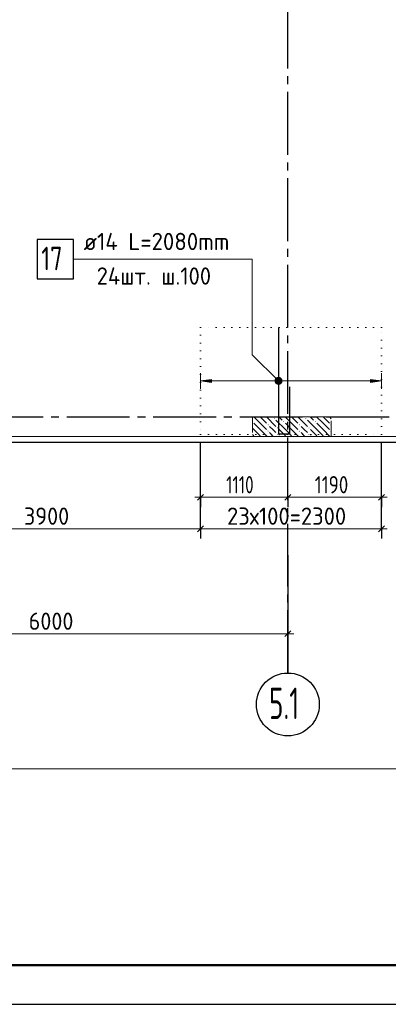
# Model space of a CAD drawing. Header units: millimetres. Extents: x 0 to 42000, y -76 to 29700.
# Tile 3 of 10: x 16402 to 21090, y 0 to 12539. Entities that reach past the tile are written whole.
import ezdxf

# ---------------------------------------------------------------- set-up
doc = ezdxf.new("R2010")
doc.units = ezdxf.units.MM
for name, pattern in [('______2', [270, 200, -70]), ('______5', [1100, 800, -100, 100, -100]), ('______9', [100, 0, -100])]:
    doc.linetypes.add(name, pattern=pattern)
for name, color, linetype, lineweight in [('Standard', 7, 'Continuous', 25), ('ДОП Верх по У', 7, 'Continuous', 18), ('ЖБ Перекрытие верхний уровень', 7, 'Continuous', 18), ('Позиционная метка номер позиции', 7, 'Continuous', 13), ('Размерная линия_ общее', 7, 'Continuous', 13)]:
    doc.layers.add(name, color=color, linetype=linetype, lineweight=lineweight)
doc.layers.add('ЖБ Пилон', color=7, linetype='______2', lineweight=13, true_color=0xa0a0a0)
doc.layers.add('Оси', color=7, linetype='______5', lineweight=13, true_color=0x656565)
doc.styles.add('ISOCPEUR', font='txt')

msp = doc.modelspace()

# ---------------------------------------------------------------- hatches: boundary and pattern name
at = {"layer": 'ДОП Верх по У', "linetype": 'Continuous', "lineweight": 13, "transparency": 33554687}
msp.add_hatch(color=7, dxfattribs=at).paths.add_polyline_path([(18843, 7919), (18703, 7939), (18843, 7959)], flags=16)
msp.add_hatch(color=7, dxfattribs=at).paths.add_polyline_path([(20863, 7919), (21003, 7939), (20863, 7959)])
at = {"layer": 'ЖБ Пилон', "linetype": 'Continuous', "lineweight": 18, "transparency": 33554687}
for points in [[(19363, 7424), (19367, 7420), (19363, 7415)], [(19634, 7460), (19641, 7466), (19647, 7460), (19641, 7453)], [(19754, 7420), (19761, 7426), (19767, 7420), (19761, 7413)], [(20034, 7460), (20041, 7466), (20047, 7460), (20041, 7453)], [(20154, 7420), (20161, 7426), (20167, 7420), (20161, 7413)], [(19554, 7380), (19561, 7386), (19567, 7380), (19561, 7373)], [(19554, 7300), (19561, 7306), (19567, 7300), (19561, 7293)], [(19674, 7340), (19681, 7346), (19687, 7340), (19681, 7333)], [(19954, 7380), (19961, 7386), (19967, 7380), (19961, 7373)], [(19954, 7300), (19961, 7306), (19967, 7300), (19961, 7293)], [(20074, 7340), (20081, 7346), (20087, 7340), (20081, 7333)], [(20354, 7380), (20361, 7386), (20363, 7384), (20363, 7375), (20361, 7373)], [(20354, 7300), (20361, 7306), (20363, 7304), (20363, 7295), (20361, 7293)], [(19674, 7260), (19681, 7266), (19687, 7260), (19681, 7253)], [(20074, 7260), (20081, 7266), (20087, 7260), (20081, 7253)]]:
    msp.add_hatch(color=7, dxfattribs=at).paths.add_polyline_path(points, flags=16)
at = {"layer": 'Позиционная метка номер позиции', "linetype": 'Continuous', "lineweight": 13, "transparency": 33554687}
for points in [[(19661, 7907), (19704, 7982), (19649, 7928)], [(19649, 7928), (19704, 7982), (19681, 7982)], [(19649, 7928), (19681, 7982), (19649, 7950)], [(19649, 7950), (19681, 7982), (19661, 7971)], [(19661, 7907), (19725, 7971), (19704, 7982)], [(19681, 7896), (19725, 7971), (19661, 7907)], [(19681, 7896), (19736, 7950), (19725, 7971)], [(19704, 7896), (19736, 7950), (19681, 7896)], [(19704, 7896), (19736, 7928), (19736, 7950)], [(19736, 7928), (19704, 7896), (19725, 7907)]]:
    msp.add_hatch(color=7, dxfattribs=at).paths.add_polyline_path(points)

# ---------------------------------------------------------------- linework, layer by layer
at = {"layer": 'Standard', "color": 7, "linetype": '______9', "lineweight": 13, "transparency": 33554687}
for p, q in [((21003, 8621), (18703, 8621)), ((18703, 8621), (18703, 7257)), ((21003, 7257), (21003, 8621)), ((18703, 7257), (21003, 7257))]:
    msp.add_line(p, q, dxfattribs=at)
at = {"layer": 'Standard', "color": 7, "linetype": 'Continuous', "lineweight": 25, "transparency": 33554687}
msp.add_lwpolyline([(0, 0), (42000, 0), (42000, 29700), (0, 29700), (0, 0)], close=True, dxfattribs=at)
at = {"layer": 'Standard', "color": 7, "linetype": 'Continuous', "lineweight": 50, "transparency": 33554687}
msp.add_lwpolyline([(2000, 29200), (41500, 29200), (41500, 500), (2000, 500), (2000, 29200)], close=True, dxfattribs=at)
at = {"layer": 'Standard', "color": 7, "linetype": 'Continuous', "lineweight": 13, "transparency": 33554687}
for points in [[(41500, 29200), (2000, 29200), (2000, 3000), (41500, 3000), (41500, 29200)], [(25893, 25732), (6813, 25732), (6813, 7232), (25893, 7232), (25893, 25732)], [(6813, 7232), (25313, 7232), (25313, 25732), (6813, 25732), (6813, 7232)]]:
    msp.add_lwpolyline(points, dxfattribs=at)
at = {"layer": 'Standard', "color": 254, "linetype": 'Continuous', "lineweight": 25, "true_color": 0xc4c4ff, "transparency": 33554687}
msp.add_lwpolyline([(7673, 7157), (25340, 7157), (25340, 25801), (7673, 25801), (7673, 7157)], dxfattribs=at)
at = {"layer": 'ДОП Верх по У', "color": 251, "linetype": 'Continuous', "lineweight": 13, "true_color": 0x494949, "transparency": 33554687}
for p, q in [((18703, 7939), (18703, 8039)), ((21003, 7939), (21003, 8039)), ((18703, 7939), (18843, 7959)), ((18843, 7919), (18703, 7939)), ((18703, 7939), (18703, 7839)), ((18703, 7939), (18703, 7939)), ((18843, 7959), (18843, 7919)), ((18843, 7939), (20863, 7939)), ((21003, 7939), (20863, 7959)), ((20863, 7959), (20863, 7919)), ((20863, 7919), (21003, 7939)), ((21003, 7939), (21003, 7839)), ((21003, 7939), (21003, 7939))]:
    msp.add_line(p, q, dxfattribs=at)
at = {"layer": 'ДОП Верх по У', "color": 7, "linetype": 'Continuous', "lineweight": 25, "transparency": 33554687}
for points in [[(16626, 9238), (17086, 9238), (17086, 9738), (16626, 9738), (16626, 9238)], [(19693, 8614), (19693, 7264), (19837, 7264), (19837, 7864)]]:
    msp.add_lwpolyline(points, dxfattribs=at)
at = {"layer": 'ЖБ Перекрытие верхний уровень', "color": 7, "linetype": 'Continuous', "lineweight": 18, "transparency": 33554687}
msp.add_line((9063, 7232), (25313, 7232), dxfattribs=at)
at = {"layer": 'ЖБ Пилон', "color": 253, "linetype": '______2', "lineweight": 13, "true_color": 0xa0a0a0, "transparency": 33554687}
for p, q in [((19363, 7482), (19363, 7232)), ((20363, 7482), (19363, 7482)), ((20363, 7232), (20363, 7482)), ((19363, 7232), (20363, 7232))]:
    msp.add_line(p, q, dxfattribs=at)
at = {"layer": 'ЖБ Пилон', "color": 9, "linetype": 'Continuous', "lineweight": 18, "true_color": 0xc7c7c7, "transparency": 33554687}
for p, q in [((19461, 7400), (19378, 7482)), ((19381, 7400), (19461, 7320)), ((19461, 7480), (19541, 7400)), ((19461, 7400), (19541, 7320)), ((19541, 7480), (19661, 7360)), ((19618, 7482), (19621, 7480)), ((19781, 7320), (19661, 7440)), ((19698, 7482), (19741, 7440)), ((19861, 7400), (19778, 7482)), ((19781, 7400), (19861, 7320)), ((19861, 7480), (19941, 7400)), ((19861, 7400), (19941, 7320)), ((19941, 7480), (20061, 7360)), ((20018, 7482), (20021, 7480)), ((20181, 7320), (20061, 7440)), ((20098, 7482), (20141, 7440)), ((20261, 7400), (20178, 7482)), ((20181, 7400), (20261, 7320)), ((20261, 7480), (20341, 7400)), ((20261, 7400), (20341, 7320)), ((20341, 7480), (20363, 7457)), ((19381, 7320), (19461, 7240)), ((19621, 7320), (19581, 7360)), ((19661, 7280), (19621, 7320)), ((19701, 7320), (19781, 7240)), ((19781, 7320), (19861, 7240)), ((20021, 7320), (19981, 7360)), ((20061, 7280), (20021, 7320)), ((20101, 7320), (20181, 7240)), ((20181, 7320), (20261, 7240))]:
    msp.add_line(p, q, dxfattribs=at)
for points in [[(19381, 7320), (19363, 7337), (19363, 7337)], [(19461, 7320), (19548, 7232), (19548, 7232), (19548, 7232), (19548, 7232)], [(19581, 7280), (19628, 7232), (19628, 7232), (19628, 7232), (19628, 7232)], [(19861, 7320), (19948, 7232), (19948, 7232), (19948, 7232), (19948, 7232)], [(19981, 7280), (20028, 7232), (20028, 7232), (20028, 7232), (20028, 7232)], [(20261, 7320), (20348, 7232), (20348, 7232), (20348, 7232), (20348, 7232)], [(19363, 7257), (19363, 7257), (19381, 7240)], [(19701, 7240), (19708, 7232), (19708, 7232), (19708, 7232), (19708, 7232)], [(20101, 7240), (20108, 7232), (20108, 7232), (20108, 7232), (20108, 7232)]]:
    msp.add_lwpolyline(points, dxfattribs=at)
at = {"layer": 'Оси', "color": 8, "linetype": '______5', "lineweight": -3, "transparency": 33554687}
for p, q in [((19813, 4219), (19813, 26505)), ((3800, 7482), (25730, 7482))]:
    msp.add_line(p, q, dxfattribs=at)
at = {"layer": 'Оси', "color": 7, "linetype": 'Continuous', "lineweight": 25, "transparency": 33554687}
msp.add_line((19813, 5719), (19813, 4219), dxfattribs=at)
msp.add_circle((19813, 3819), 400, dxfattribs=at)
at = {"layer": 'Позиционная метка номер позиции', "color": 7, "linetype": 'Continuous', "lineweight": 13, "transparency": 33554687}
for p, q in [((19661, 7971), (19661, 7971)), ((19661, 7907), (19661, 7907)), ((19725, 7971), (19725, 7971)), ((19725, 7907), (19725, 7907))]:
    msp.add_line(p, q, dxfattribs=at)
msp.add_lwpolyline([(19693, 7939), (19359, 8272), (19359, 9488), (17086, 9488)], dxfattribs=at)
msp.add_circle((19693, 7939), 45, dxfattribs=at)
at = {"layer": 'Размерная линия_ общее', "color": 251, "linetype": 'Continuous', "lineweight": -3, "true_color": 0x656565, "transparency": 33554687}
for p, q in [((18703, 6457), (18703, 7157)), ((21003, 6457), (21003, 7157)), ((21003, 6057), (21003, 7157)), ((18703, 6457), (18703, 6582)), ((19813, 6457), (19813, 6582)), ((21003, 6457), (21003, 6582)), ((18703, 6457), (18703, 6332)), ((19813, 6457), (19813, 6470)), ((19813, 6457), (19813, 6332)), ((21003, 6457), (21003, 6332)), ((18703, 6057), (18703, 6182)), ((21003, 6057), (21003, 6182)), ((18703, 6057), (18703, 5932)), ((21003, 6057), (21003, 5932))]:
    msp.add_line(p, q, dxfattribs=at)
at = {"layer": 'Размерная линия_ общее', "color": 251, "linetype": 'Continuous', "lineweight": 13, "true_color": 0x656565, "transparency": 33554687}
for p, q in [((18703, 6457), (18628, 6457)), ((18703, 6457), (19813, 6457)), ((19813, 6457), (21003, 6457)), ((21003, 6457), (21078, 6457)), ((14803, 6057), (18703, 6057)), ((18703, 6057), (21003, 6057)), ((21003, 6057), (21078, 6057))]:
    msp.add_line(p, q, dxfattribs=at)
at = {"layer": 'Размерная линия_ общее', "color": 251, "linetype": 'Continuous', "lineweight": 25, "true_color": 0x656565, "transparency": 33554687}
for p, q in [((18665, 6419), (18740, 6494)), ((19775, 6419), (19850, 6494)), ((20965, 6419), (21040, 6494)), ((18665, 6019), (18740, 6094)), ((20965, 6019), (21040, 6094))]:
    msp.add_line(p, q, dxfattribs=at)
at = {"layer": 'Размерная линия_ общее', "color": 253, "linetype": 'Continuous', "lineweight": -3, "true_color": 0xa0a0a0, "transparency": 33554687}
for q in [(19813, 4844), (19813, 4594), (19813, 4419)]:
    msp.add_line((19813, 4719), q, dxfattribs=at)
at = {"layer": 'Размерная линия_ общее', "color": 7, "linetype": 'Continuous', "lineweight": 13, "transparency": 33554687}
for p, q in [((13813, 4719), (19813, 4719)), ((19813, 4719), (19888, 4719))]:
    msp.add_line(p, q, dxfattribs=at)
at = {"layer": 'Размерная линия_ общее', "color": 7, "linetype": 'Continuous', "lineweight": 25, "transparency": 33554687}
msp.add_line((19775, 4682), (19850, 4757), dxfattribs=at)
at = {"layer": 'Размерная линия_ общее', "color": 251, "linetype": 'Continuous', "lineweight": -3, "true_color": 0x656565, "transparency": 33554687}
msp.add_lwpolyline([(18703, 6057), (18703, 6074), (18703, 6074), (18703, 7157)], dxfattribs=at)

# ---------------------------------------------------------------- texts
at = {"layer": 'ДОП Верх по У', "color": 7, "linetype": 'Continuous', "lineweight": 13, "transparency": 33554687, "attachment_point": 7, "style": 'ISOCPEUR'}
for s, insert, char_height, width in [('\\W0.96;ø14 L=2080mm ', (17216, 9605), 220, 2172.61), ('\\W0.75;17', (16676, 9348), 300, 472.27), ('\\W0.95;24шт. ш.100 ', (17381, 9165), 220, 1842.01)]:
    msp.add_mtext(s, dxfattribs=dict(at, insert=insert, char_height=char_height, width=width))
at = {"layer": 'Оси', "color": 7, "linetype": 'Continuous', "lineweight": 35, "transparency": 33554687, "insert": (19573, 3633), "char_height": 400, "width": 605.94, "attachment_point": 7, "style": 'ISOCPEUR'}
msp.add_mtext('\\W0.63;5.1', dxfattribs=at)
at = {"layer": 'Размерная линия_ общее', "color": 251, "linetype": 'Continuous', "lineweight": 25, "true_color": 0x656565, "transparency": 33554687, "char_height": 220, "attachment_point": 7, "style": 'ISOCPEUR'}
for s, insert, width in [('\\W0.73;1110', (19027, 6507), 564.52), ('\\W0.80;1190', (20155, 6507), 615.72), ('\\W0.93;3900', (16456, 6107), 718.09), ('\\W0.95;23х100=2300', (19039, 6107), 1753.13)]:
    msp.add_mtext(s, dxfattribs=dict(at, insert=insert, width=width))
at = {"layer": 'Размерная линия_ общее', "color": 7, "linetype": 'Continuous', "lineweight": 25, "transparency": 33554687, "insert": (16516, 4769), "char_height": 220, "width": 718.11, "attachment_point": 7, "style": 'ISOCPEUR'}
msp.add_mtext('\\W0.93;6000', dxfattribs=at)

doc.saveas('drawing.dxf')
